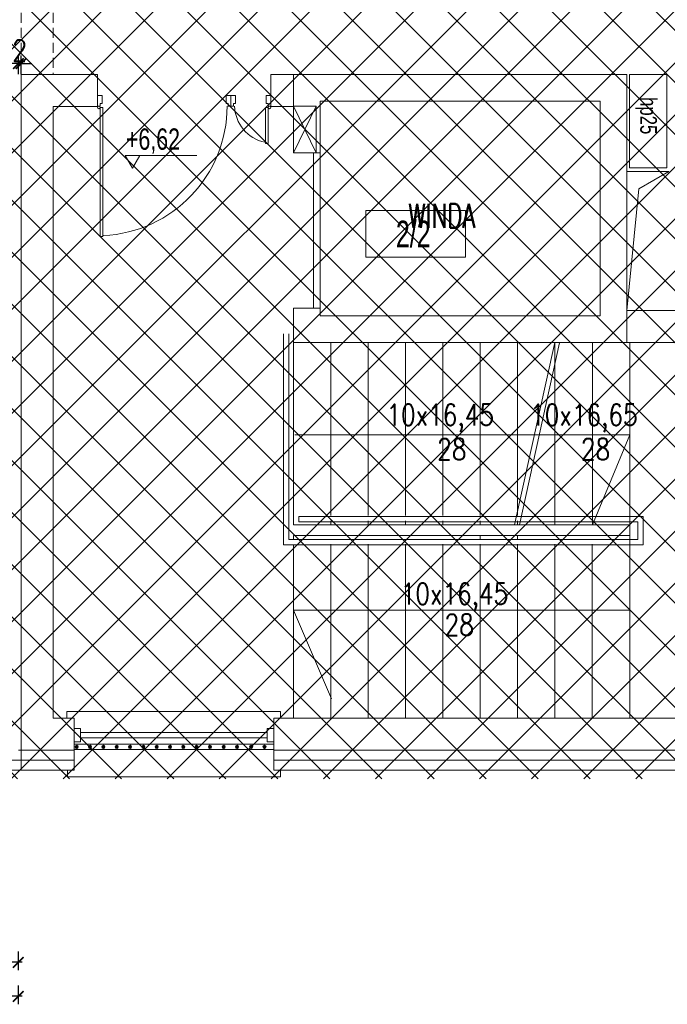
# Model space of a CAD drawing. Header units: millimetres. Extents: x 6354466 to 6508314, y -1889048 to -1342748.
# Tile 118 of 134: x 6413425 to 6418285, y -1562600 to -1555212. Entities that reach past the tile are written whole.
import ezdxf
from ezdxf.enums import TextEntityAlignment as Align

# ---------------------------------------------------------------- set-up
doc = ezdxf.new("R2010")
doc.units = ezdxf.units.MM
doc.header["$PDMODE"] = 3
doc.header["$PDSIZE"] = 10
doc.linetypes.add('HIDDEN', pattern=[0.375, 0.25, -0.125])
for name, color, linetype, lineweight in [('CIENKIE', 161, 'Continuous', 13), ('L - PPOŻ', 10, 'Continuous', 15), ('L-2', 167, 'Continuous', 13), ('L-3', 10, 'Continuous', 18), ('L-4', 92, 'Continuous', 20), ('L-5', 152, 'Continuous', 9), ('L-6', 6, 'Continuous', 5), ('L-DIM', 252, 'Continuous', 5), ('L-DRZWI', 146, 'Continuous', 13), ('L-HATCH', 252, 'Continuous', 5), ('L-hatch ociepl', 252, 'Continuous', 5), ('L-OKNA', 144, 'Continuous', 20), ('L-OPIS', 142, 'Continuous', 9), ('L-TXT', 141, 'Continuous', 9), ('L-Wyburzenia', 253, 'HIDDEN', 5)]:
    doc.layers.add(name, color=color, linetype=linetype, lineweight=lineweight)
doc.layers.add('L-9', color=11, linetype='Continuous', plot=False)
doc.styles.add('125', font='cdmsimpl.shx', dxfattribs={"width": 0.7, "height": 125})
doc.styles.add('160', font='simplex.shx', dxfattribs={"width": 0.8, "height": 160})
doc.styles.add('170', font='cdmsimpl.shx', dxfattribs={"width": 0.8, "height": 170})
doc.styles.add('200', font='cdmsimpl.shx', dxfattribs={"width": 0.7, "height": 200})
doc.styles.add('250', font='cdmsimpl.shx', dxfattribs={"width": 0.7, "height": 250})
doc.styles.add('SIM-DIM', font='simplex.shx', dxfattribs={"width": 0.7, "bigfont": 'cdmbigpl.shx'})
doc.linetypes.add('BATTING', pattern='A,0.00254,-2.54,[134,ltypeshp.shx,S=2.54,R=0,X=-2.54,Y=0],-5.08,[134,ltypeshp.shx,S=2.54,R=180,X=2.54,Y=0],-2.54', length=10.16254)
doc.dimstyles.new('160', dxfattribs={"dimtxt": 160, "dimasz": 80, "dimexe": 60, "dimexo": 3, "dimgap": 18, "dimtad": 1, "dimdec": 0, "dimlfac": 0.1, "dimrnd": 1, "dimtxsty": '160', "dimblk": 'ARCHTICK', "dimcen": 2.5, "dimdle": 30, "dimadec": 0, "dimazin": 0, "dimtfac": 1, "dimtdec": 0, "dimtix": 1, "dimtmove": 2, "dimatfit": 0, "dimldrblk": 'NONE', "dimfxl": 0, "dimarcsym": 0})

# ---------------------------------------------------------------- blocks, each defined once
blk = doc.blocks.new('fvv')
at = {"ltscale": 8}
for p, q in [((278552.3, 125415.4), (278517.3, 125415.4)), ((278552.3, 125355.4), (278552.3, 125415.4)), ((278782.3, 125355.4), (278782.3, 125415.4)), ((278782.3, 125415.4), (278817.3, 125415.4)), ((278817.3, 125415.4), (278817.3, 125335.4)), ((278817.3, 125415.4), (278817.3, 125335.4)), ((278852.3, 125415.4), (278817.3, 125415.4)), ((278852.3, 125355.4), (278852.3, 125415.4)), ((279782.3, 125355.4), (279782.3, 125415.4)), ((279782.3, 125415.4), (279817.3, 125415.4)), ((278517.3, 125335.4), (278537.3, 125335.4)), ((278537.3, 125335.4), (278537.3, 125355.4)), ((278537.3, 125355.4), (278552.3, 125355.4)), ((278537.3, 125325.4), (278537.3, 125315.4)), ((278537.3, 125325.4), (278557.3, 125325.4)), ((278537.3, 125055.4), (278537.3, 125325.4)), ((278557.3, 125325.4), (278557.3, 125055.4)), ((278797.3, 125355.4), (278782.3, 125355.4)), ((278797.3, 125335.4), (278797.3, 125355.4)), ((278817.3, 125335.4), (278797.3, 125335.4)), ((278817.3, 125335.4), (278837.3, 125335.4)), ((278837.3, 125335.4), (278837.3, 125355.4)), ((278837.3, 125355.4), (278852.3, 125355.4)), ((279797.3, 125325.4), (279777.3, 125325.4)), ((279777.3, 125325.4), (279777.3, 124355.4)), ((279797.3, 125355.4), (279782.3, 125355.4)), ((279797.3, 125335.4), (279797.3, 125355.4)), ((279817.3, 125335.4), (279797.3, 125335.4)), ((279797.3, 125325.4), (279797.3, 125315.4)), ((279797.3, 124355.4), (279797.3, 125325.4)), ((278557.3, 125055.4), (278537.3, 125055.4)), ((279777.3, 124355.4), (279797.3, 124355.4))]:
    blk.add_line(p, q, dxfattribs=at)
for points in [[(278517.3, 125415.4), (278517.3, 125335.4)], [(279817.3, 125415.4), (279817.3, 125335.4)], [(278537.3, 125325.4), (278537.3, 125055.4)], [(279797.3, 125325.4), (279797.3, 124355.4)]]:
    blk.add_lwpolyline(points, dxfattribs=at)
for centre in [(278527.3, 125325.4), (279807.3, 125325.4)]:
    blk.add_circle(centre, 10, dxfattribs=at)
for centre, radius, start, end in [((278503.8, 125343.1), 285.9, 281.7008, 358.45842), ((279819.2, 125336.2), 974.1, 180.04583, 267.27416)]:
    blk.add_arc(centre, radius, start, end, dxfattribs=at)
blk = doc.blocks.new('opis pom')
at = {"color": 0}
blk.add_lwpolyline([(252896.7, -40976.9), (253643.9, -40976.9), (253643.9, -41326.9), (252896.7, -41326.9)], close=True, dxfattribs=at)
at = {"layer": 'L-4', "lineweight": 30, "style": '250', "width": 0.7}
blk.add_attdef('2', text='', height=250, dxfattribs=at).set_placement((253252.2, -41151.9), align=Align.MIDDLE_CENTER)
blk = doc.blocks.new('*U93')
for p, q in [((-5, 0), (-5, -5)), ((5, -5), (5, 0)), ((-5, -5), (5, -5)), ((-2, -5), (-2, -145)), ((2, -5), (2, -145)), ((-5, -150), (-5, -145)), ((-5, -145), (5, -145)), ((5, -145), (5, -150))]:
    blk.add_line(p, q)
blk = doc.blocks.new('_ArchTick')
at = {"color": 0, "linetype": 'ByBlock', "const_width": 0.15}
blk.add_lwpolyline([(-0.5, -0.5), (0.5, 0.5)], dxfattribs=at)
blk = doc.blocks.new('*D282')
at = {"layer": 'Defpoints', "color": 0, "transparency": 16777216}
for p in [(6411875.3, -1560843.4), (6413414.7, -1560843.4), (6411875.3, -1562284.8)]:
    blk.add_point(p, dxfattribs=at)
at = {"layer": 'L-DIM', "color": 0, "lineweight": -2, "ltscale": 10, "transparency": 16777216}
for p, q in [((6411875.3, -1562204.8), (6411875.3, -1562344.8)), ((6413414.7, -1562204.8), (6413414.7, -1562344.8)), ((6413444.7, -1562284.8), (6411845.3, -1562284.8))]:
    blk.add_line(p, q, dxfattribs=at)
at = {"layer": 'L-DIM', "color": 0, "linetype": 'ByBlock', "lineweight": -2, "transparency": 16777216, "xscale": 80, "yscale": 80, "zscale": 80, "rotation": 180}
blk.add_blockref('_ArchTick', (6411875.3, -1562284.8), dxfattribs=at)
at = {"layer": 'L-DIM', "color": 0, "linetype": 'ByBlock', "lineweight": -2, "transparency": 16777216, "xscale": 80, "yscale": 80, "zscale": 80}
blk.add_blockref('_ArchTick', (6413414.7, -1562284.8), dxfattribs=at)
at = {"layer": 'L-DIM', "color": 0, "ltscale": 10, "transparency": 16777216, "insert": (6412645, -1562186.8), "char_height": 160, "attachment_point": 5, "style": '160'}
blk.add_mtext('154', dxfattribs=at)
blk = doc.blocks.new('_None')
blk = doc.blocks.new('*D313')
at = {"layer": 'Defpoints', "color": 0, "transparency": 16777216}
for p in [(6383200.3, -1560843.4), (6413414.7, -1560843.4), (6383200.3, -1562539.9)]:
    blk.add_point(p, dxfattribs=at)
at = {"layer": 'L-DIM', "color": 0, "lineweight": -2, "ltscale": 10, "transparency": 16777216}
for p, q in [((6383200.3, -1562459.9), (6383200.3, -1562599.9)), ((6413414.7, -1562459.9), (6413414.7, -1562599.9)), ((6413444.7, -1562539.9), (6383170.3, -1562539.9))]:
    blk.add_line(p, q, dxfattribs=at)
at = {"layer": 'L-DIM', "color": 0, "linetype": 'ByBlock', "lineweight": -2, "transparency": 16777216, "xscale": 80, "yscale": 80, "zscale": 80, "rotation": 180}
blk.add_blockref('_ArchTick', (6383200.3, -1562539.9), dxfattribs=at)
at = {"layer": 'L-DIM', "color": 0, "linetype": 'ByBlock', "lineweight": -2, "transparency": 16777216, "xscale": 80, "yscale": 80, "zscale": 80}
blk.add_blockref('_ArchTick', (6413414.7, -1562539.9), dxfattribs=at)
at = {"layer": 'L-DIM', "color": 0, "ltscale": 10, "transparency": 16777216, "insert": (6398307.5, -1562441.9), "char_height": 160, "attachment_point": 5, "style": '160'}
blk.add_mtext('3021', dxfattribs=at)
blk = doc.blocks.new('*D355')
at = {"layer": 'Defpoints', "color": 0, "ltscale": 10, "transparency": 16777216}
for p in [(6413435.3, -1555541), (6413435.3, -1555623.4), (6413415.3, -1555723.4)]:
    blk.add_point(p, dxfattribs=at)
at = {"layer": 'L-DIM', "color": 0, "lineweight": -2, "ltscale": 10, "transparency": 16777216}
for p, q in [((6413415.3, -1555621), (6413415.3, -1555481)), ((6413435.3, -1555620.4), (6413435.3, -1555481)), ((6413415.3, -1555541), (6413335.3, -1555541)), ((6413415.3, -1555541), (6413435.3, -1555541)), ((6413435.3, -1555541), (6413515.3, -1555541))]:
    blk.add_line(p, q, dxfattribs=at)
at = {"layer": 'L-DIM', "color": 0, "lineweight": -2, "ltscale": 10, "transparency": 16777216, "xscale": 80, "yscale": 80, "zscale": 80}
blk.add_blockref('_ArchTick', (6413415.3, -1555541), dxfattribs=at)
at = {"layer": 'L-DIM', "color": 0, "lineweight": -2, "ltscale": 10, "transparency": 16777216, "xscale": 80, "yscale": 80, "zscale": 80, "rotation": 180}
blk.add_blockref('_ArchTick', (6413435.3, -1555541), dxfattribs=at)
at = {"layer": 'L-DIM', "color": 0, "lineweight": 13, "ltscale": 10, "transparency": 16777216, "insert": (6413425.3, -1555443), "char_height": 160, "attachment_point": 5, "style": '160'}
blk.add_mtext('2', dxfattribs=at)

msp = doc.modelspace()

# ---------------------------------------------------------------- hatches: boundary and pattern name
at = {"layer": 'L-HATCH', "ltscale": 10, "transparency": 33554687}
h = msp.add_hatch(dxfattribs=at)
h.set_pattern_fill('ANSI37', color=252, scale=87)
h.set_pattern_definition([(45, (-48796.55, 299935.94), (-195.320571, 195.320571), []), (135, (-48796.55, 299935.94), (-195.320571, -195.320571), [])])
h.paths.add_polyline_path([(6428450.3, -1546798.4), (6413360.3, -1546798.4), (6413360.3, -1560907.4), (6428450.3, -1560907.4)])

# ---------------------------------------------------------------- linework, layer by layer
at = {"layer": 'CIENKIE', "lineweight": 13}
msp.add_line((6413515.3, -1560693.4), (6413415.3, -1560693.4), dxfattribs=at)
at = {"layer": 'L - PPOŻ', "lineweight": 13}
msp.add_lwpolyline([(6418000.4, -1555623.4), (6418280.4, -1555623.4), (6418280.4, -1556323.4), (6418000.4, -1556323.4)], close=True, dxfattribs=at)
at = {"layer": 'L-2', "ltscale": 8}
msp.add_line((6413435.3, -1555623.4), (6413435.3, -1560693.4), dxfattribs=at)
at = {"layer": 'L-2', "lineweight": 13, "ltscale": 8}
for p, q in [((6413435.3, -1555623.4), (6414009.6, -1555623.4)), ((6414009.6, -1555623.4), (6414009.6, -1555863.4)), ((6415309.6, -1555623.4), (6415309.6, -1555863.4)), ((6415309.6, -1555623.4), (6415480.3, -1555623.4)), ((6413675.3, -1555863.4), (6413675.3, -1560453.4)), ((6414009.6, -1555863.4), (6413675.3, -1555863.4)), ((6415309.6, -1555863.4), (6415480.3, -1555863.4)), ((6415680.3, -1556210.2), (6415480.3, -1556210.2)), ((6415680.4, -1557376.7), (6415480.3, -1557376.7)), ((6417980.3, -1557393.4), (6419661, -1557393.4)), ((6417980.3, -1557633.4), (6419661, -1557633.4)), ((6413833.2, -1560693.4), (6413833.2, -1560453.4)), ((6415333.2, -1560693.4), (6415333.2, -1560453.4))]:
    msp.add_line(p, q, dxfattribs=at)
for points in [[(6415480.3, -1556210.2), (6415480.3, -1555623.4), (6417980.3, -1555623.4), (6417980.3, -1557633.4), (6415480.3, -1557633.4), (6415480.3, -1557376.7)], [(6415680.3, -1556210.2), (6415680.3, -1555823.4), (6417780.3, -1555823.4), (6417780.3, -1557433.4), (6415680.3, -1557433.4), (6415680.3, -1557376.7)], [(6413675.3, -1560453.4), (6413833.2, -1560453.4)], [(6415333.2, -1560453.4), (6419661, -1560453.4)], [(6413435.3, -1560693.4), (6413833.2, -1560693.4)], [(6415333.2, -1560693.4), (6420321, -1560693.4)], [(6415333.2, -1560693.4), (6420688.2, -1560693.4)]]:
    msp.add_lwpolyline(points, dxfattribs=at)
at = {"layer": 'L-3', "linetype": 'BATTING', "ltscale": 7}
msp.add_line((6413435.3, -1560768.4), (6411875.3, -1560768.4), dxfattribs=at)
at = {"layer": 'L-3', "ltscale": 5}
msp.add_line((6413435.3, -1560843.4), (6411875.3, -1560843.4), dxfattribs=at)
at = {"layer": 'L-3', "lineweight": 13, "ltscale": 10}
for centre, radius in [((6413853.2, -1560668.4), 12), ((6413853.2, -1560668.4), 11), ((6413853.2, -1560668.4), 10), ((6413853.2, -1560668.4), 9), ((6413853.2, -1560668.4), 8), ((6413853.2, -1560668.4), 7), ((6413853.2, -1560668.4), 6), ((6413853.2, -1560668.4), 5), ((6413853.2, -1560668.4), 4), ((6413853.2, -1560668.4), 3), ((6413853.2, -1560668.4), 3), ((6413953.2, -1560668.4), 12), ((6413953.2, -1560668.4), 11), ((6413953.2, -1560668.4), 10), ((6413953.2, -1560668.4), 9), ((6413953.2, -1560668.4), 8), ((6413953.2, -1560668.4), 7), ((6413953.2, -1560668.4), 6), ((6413953.2, -1560668.4), 5), ((6413953.2, -1560668.4), 4), ((6413953.2, -1560668.4), 3), ((6413953.2, -1560668.4), 3), ((6413853.2, -1560668.4), 2), ((6413853.2, -1560668.4), 1), ((6413953.2, -1560668.4), 2), ((6413953.2, -1560668.4), 1)]:
    msp.add_circle(centre, radius, dxfattribs=at)
at = {"layer": 'L-5', "lineweight": 13, "ltscale": 8}
for p, q in [((6415630.4, -1557376.7), (6415630.4, -1556210)), ((6415680.4, -1557376.7), (6415680.4, -1556210)), ((6415480.3, -1557633.4), (6415480.3, -1559003.4)), ((6415760.3, -1557633.4), (6415760.3, -1558933.5)), ((6416040.3, -1557633.4), (6416040.3, -1558933.5)), ((6416320.3, -1557633.4), (6416320.3, -1558933.5)), ((6416600.3, -1557633.4), (6416600.3, -1558933.5)), ((6416880.3, -1557633.4), (6416880.3, -1558933.5)), ((6417138.2, -1559003.4), (6417440.3, -1557633.4)), ((6417160.3, -1557633.4), (6417160.3, -1558933.5)), ((6417440.3, -1557633.4), (6417440.3, -1559003.4)), ((6417722.5, -1557633.4), (6417722.5, -1559003.4)), ((6418002.5, -1557633.4), (6418002.5, -1560453.4)), ((6417174.9, -1559003.4), (6417476.2, -1557637)), ((6415480.3, -1559003.4), (6417160.3, -1559003.4)), ((6415760.3, -1558973.5), (6415760.3, -1559003.4)), ((6416040.3, -1558973.5), (6416040.3, -1559003.4)), ((6416320.3, -1558973.5), (6416320.3, -1559003.4)), ((6416600.3, -1558973.5), (6416600.3, -1559003.4)), ((6416880.3, -1558973.5), (6416880.3, -1559003.4)), ((6417160, -1559003.4), (6418000, -1559003.4)), ((6417160.3, -1558973.5), (6417160.3, -1559003.4)), ((6415480.3, -1559083.4), (6415480.3, -1559113.4)), ((6415480.3, -1559083.4), (6418000.2, -1559083.4)), ((6415480.3, -1559153.4), (6415480.3, -1560453.4)), ((6415760.3, -1559147.1), (6415760.3, -1560453.4)), ((6416040.3, -1559147.1), (6416040.3, -1560453.4)), ((6416320.3, -1559147.1), (6416320.3, -1560453.4)), ((6416600.3, -1559147.1), (6416600.3, -1560453.4)), ((6416880.3, -1559147.1), (6416880.3, -1560453.4)), ((6417160.3, -1559147.1), (6417160.3, -1560453.4)), ((6417440.3, -1559147.1), (6417440.3, -1560453.4)), ((6417720.3, -1559147.1), (6417720.3, -1560453.4)), ((6413833.2, -1560693.4), (6413833.2, -1560843.4)), ((6413833.2, -1560693.4), (6413833.2, -1560843.4)), ((6415333.2, -1560693.4), (6415333.2, -1560843)), ((6415333.2, -1560843), (6428365.3, -1560842.6)), ((6415383.2, -1560893.4), (6415383.2, -1560843))]:
    msp.add_line(p, q, dxfattribs=at)
at = {"layer": 'L-5', "lineweight": 13}
for p, q in [((6418295.9, -1556352.3), (6417980.3, -1556352.3)), ((6418071.6, -1556480.4), (6418295.9, -1556352.3)), ((6417980.3, -1557393.4), (6418071.6, -1556480.4))]:
    msp.add_line(p, q, dxfattribs=at)
at = {"layer": 'L-5', "lineweight": 13, "ltscale": 5}
for p, q in [((6413779.9, -1560403.4), (6415383.2, -1560403.4)), ((6413779.9, -1560403.4), (6413779.9, -1560453.4)), ((6415383.2, -1560403.4), (6415383.2, -1560453.4)), ((6413783.2, -1560893.4), (6413783.2, -1560843)), ((6413783.2, -1560893.4), (6415383.2, -1560893.4))]:
    msp.add_line(p, q, dxfattribs=at)
at = {"layer": 'L-5', "ltscale": 5}
msp.add_line((6413435.3, -1560693.4), (6413435.3, -1560843.4), dxfattribs=at)
at = {"layer": 'L-5', "lineweight": 13}
msp.add_lwpolyline([(6415333.2, -1560488.3), (6415333.2, -1560453.4)], dxfattribs=at)
at = {"layer": 'L-5', "lineweight": 13, "ltscale": 10}
msp.add_lwpolyline([(6413833.2, -1560688.4), (6415333.2, -1560688.4), (6415333.2, -1560648.4), (6413833.2, -1560648.4)], close=True, dxfattribs=at)
at = {"layer": 'L-5', "lineweight": 13, "ltscale": 5}
msp.add_lwpolyline([(6413435.3, -1560843.4), (6413833.2, -1560843.4)], dxfattribs=at)
at = {"layer": 'L-5', "lineweight": 13, "ltscale": 10}
for centre, radius in [((6414053.2, -1560668.4), 12), ((6414053.2, -1560668.4), 11), ((6414053.2, -1560668.4), 10), ((6414053.2, -1560668.4), 9), ((6414053.2, -1560668.4), 8), ((6414053.2, -1560668.4), 7), ((6414053.2, -1560668.4), 6), ((6414053.2, -1560668.4), 5), ((6414053.2, -1560668.4), 4), ((6414053.2, -1560668.4), 3), ((6414053.2, -1560668.4), 3), ((6414153.2, -1560668.4), 12), ((6414153.2, -1560668.4), 11), ((6414153.2, -1560668.4), 10), ((6414153.2, -1560668.4), 9), ((6414153.2, -1560668.4), 8), ((6414153.2, -1560668.4), 7), ((6414153.2, -1560668.4), 6), ((6414153.2, -1560668.4), 5), ((6414153.2, -1560668.4), 4), ((6414153.2, -1560668.4), 3), ((6414153.2, -1560668.4), 3), ((6414253.2, -1560668.4), 12), ((6414253.2, -1560668.4), 11), ((6414253.2, -1560668.4), 10), ((6414253.2, -1560668.4), 9), ((6414253.2, -1560668.4), 8), ((6414253.2, -1560668.4), 7), ((6414253.2, -1560668.4), 6), ((6414253.2, -1560668.4), 5), ((6414253.2, -1560668.4), 4), ((6414253.2, -1560668.4), 3), ((6414253.2, -1560668.4), 3), ((6414353.2, -1560668.4), 12), ((6414353.2, -1560668.4), 11), ((6414353.2, -1560668.4), 10), ((6414353.2, -1560668.4), 9), ((6414353.2, -1560668.4), 8), ((6414353.2, -1560668.4), 7), ((6414353.2, -1560668.4), 6), ((6414353.2, -1560668.4), 5), ((6414353.2, -1560668.4), 4), ((6414353.2, -1560668.4), 3), ((6414353.2, -1560668.4), 3), ((6414453.2, -1560668.4), 12), ((6414453.2, -1560668.4), 11), ((6414453.2, -1560668.4), 10), ((6414453.2, -1560668.4), 9), ((6414453.2, -1560668.4), 8), ((6414453.2, -1560668.4), 7), ((6414453.2, -1560668.4), 6), ((6414453.2, -1560668.4), 5), ((6414453.2, -1560668.4), 4), ((6414453.2, -1560668.4), 3), ((6414453.2, -1560668.4), 3), ((6414553.2, -1560668.4), 12), ((6414553.2, -1560668.4), 11), ((6414553.2, -1560668.4), 10), ((6414553.2, -1560668.4), 9), ((6414553.2, -1560668.4), 8), ((6414553.2, -1560668.4), 7), ((6414553.2, -1560668.4), 6), ((6414553.2, -1560668.4), 5), ((6414553.2, -1560668.4), 4), ((6414553.2, -1560668.4), 3), ((6414553.2, -1560668.4), 3), ((6414653.2, -1560668.4), 12), ((6414653.2, -1560668.4), 11), ((6414653.2, -1560668.4), 10), ((6414653.2, -1560668.4), 9), ((6414653.2, -1560668.4), 8), ((6414653.2, -1560668.4), 7), ((6414653.2, -1560668.4), 6), ((6414653.2, -1560668.4), 5), ((6414653.2, -1560668.4), 4), ((6414653.2, -1560668.4), 3), ((6414653.2, -1560668.4), 3), ((6414753.2, -1560668.4), 12), ((6414753.2, -1560668.4), 11), ((6414753.2, -1560668.4), 10), ((6414753.2, -1560668.4), 9), ((6414753.2, -1560668.4), 8), ((6414753.2, -1560668.4), 7), ((6414753.2, -1560668.4), 6), ((6414753.2, -1560668.4), 5), ((6414753.2, -1560668.4), 4), ((6414753.2, -1560668.4), 3), ((6414753.2, -1560668.4), 3), ((6414853.2, -1560668.4), 12), ((6414853.2, -1560668.4), 11), ((6414853.2, -1560668.4), 10), ((6414853.2, -1560668.4), 9), ((6414853.2, -1560668.4), 8), ((6414853.2, -1560668.4), 7), ((6414853.2, -1560668.4), 6), ((6414853.2, -1560668.4), 5), ((6414853.2, -1560668.4), 4), ((6414853.2, -1560668.4), 3), ((6414853.2, -1560668.4), 3), ((6414956.2, -1560668.4), 12), ((6414956.2, -1560668.4), 11), ((6414956.2, -1560668.4), 10), ((6414956.2, -1560668.4), 9), ((6414956.2, -1560668.4), 8), ((6414956.2, -1560668.4), 7), ((6414956.2, -1560668.4), 6), ((6414956.2, -1560668.4), 5), ((6414956.2, -1560668.4), 4), ((6414956.2, -1560668.4), 3), ((6414956.2, -1560668.4), 3), ((6415056.2, -1560668.4), 12), ((6415056.2, -1560668.4), 11), ((6415056.2, -1560668.4), 10), ((6415056.2, -1560668.4), 9), ((6415056.2, -1560668.4), 8), ((6415056.2, -1560668.4), 7), ((6415056.2, -1560668.4), 6), ((6415056.2, -1560668.4), 5), ((6415056.2, -1560668.4), 4), ((6415056.2, -1560668.4), 3), ((6415056.2, -1560668.4), 3), ((6415162.2, -1560668.4), 12), ((6415162.2, -1560668.4), 11), ((6415162.2, -1560668.4), 10), ((6415162.2, -1560668.4), 9), ((6415162.2, -1560668.4), 8), ((6415162.2, -1560668.4), 7), ((6415162.2, -1560668.4), 6), ((6415162.2, -1560668.4), 5), ((6415162.2, -1560668.4), 4), ((6415162.2, -1560668.4), 3), ((6415162.2, -1560668.4), 3), ((6415262.2, -1560668.4), 12), ((6415262.2, -1560668.4), 11), ((6415262.2, -1560668.4), 10), ((6415262.2, -1560668.4), 9), ((6415262.2, -1560668.4), 8), ((6415262.2, -1560668.4), 7), ((6415262.2, -1560668.4), 6), ((6415262.2, -1560668.4), 5), ((6415262.2, -1560668.4), 4), ((6415262.2, -1560668.4), 3), ((6415262.2, -1560668.4), 3), ((6414053.2, -1560668.4), 2), ((6414053.2, -1560668.4), 1), ((6414153.2, -1560668.4), 2), ((6414153.2, -1560668.4), 1), ((6414253.2, -1560668.4), 2), ((6414253.2, -1560668.4), 1), ((6414353.2, -1560668.4), 2), ((6414353.2, -1560668.4), 1), ((6414453.2, -1560668.4), 2), ((6414453.2, -1560668.4), 1), ((6414553.2, -1560668.4), 2), ((6414553.2, -1560668.4), 1), ((6414653.2, -1560668.4), 2), ((6414653.2, -1560668.4), 1), ((6414753.2, -1560668.4), 2), ((6414753.2, -1560668.4), 1), ((6414853.2, -1560668.4), 2), ((6414853.2, -1560668.4), 1), ((6414956.2, -1560668.4), 2), ((6414956.2, -1560668.4), 1), ((6415056.2, -1560668.4), 2), ((6415056.2, -1560668.4), 1), ((6415162.2, -1560668.4), 2), ((6415162.2, -1560668.4), 1), ((6415262.2, -1560668.4), 2), ((6415262.2, -1560668.4), 1)]:
    msp.add_circle(centre, radius, dxfattribs=at)
at = {"layer": 'L-6', "lineweight": 13, "ltscale": 8}
for p, q in [((6415650.3, -1555860.2), (6415480.3, -1556210.2)), ((6415480.3, -1555860.2), (6415650.3, -1556210.2)), ((6415405.5, -1559153.4), (6415405.5, -1557569.3)), ((6415445.5, -1559113.4), (6415445.5, -1557569.3)), ((6415520.3, -1558979.7), (6415520.3, -1558939.7)), ((6418102.9, -1558939.7), (6415520.3, -1558939.7)), ((6418102.9, -1559153.4), (6418102.9, -1558939.7)), ((6418062.9, -1558979.7), (6415520.3, -1558979.7)), ((6418062.9, -1559113.4), (6418062.9, -1558979.7)), ((6415445.5, -1559113.4), (6418062.9, -1559113.4)), ((6415405.5, -1559153.4), (6418102.9, -1559153.4))]:
    msp.add_line(p, q, dxfattribs=at)
msp.add_lwpolyline([(6415650.3, -1556210.2), (6415650.3, -1555860.2), (6415480.3, -1555860.2), (6415480.3, -1556210.2)], close=True, dxfattribs=at)
at = {"layer": 'L-hatch ociepl', "linetype": 'BATTING', "lineweight": 13, "ltscale": 7}
msp.add_line((6420688.2, -1560768.1), (6415333.2, -1560768.2), dxfattribs=at)
msp.add_lwpolyline([(6413435.3, -1560768.4), (6413833.2, -1560768.4)], dxfattribs=at)
at = {"layer": 'L-OPIS', "lineweight": 13}
for p, q in [((6415491, -1558327.6), (6418002.5, -1558327.6)), ((6418002.5, -1558327.6), (6417722.5, -1559003.4)), ((6415480.3, -1559643.2), (6418000.3, -1559643.2)), ((6415766.1, -1560306.7), (6415480.3, -1559643.2))]:
    msp.add_line(p, q, dxfattribs=at)
at = {"layer": 'L-TXT', "lineweight": 13}
msp.add_lwpolyline([(6414326.4, -1556230.5), (6414271.5, -1556325.7), (6414216.6, -1556230.5), (6414755.5, -1556230.5)], dxfattribs=at)
at = {"layer": 'L-Wyburzenia', "ltscale": 300}
msp.add_line((6413435.3, -1553923.4), (6413435.3, -1555623.4), dxfattribs=at)
at = {"layer": 'L-Wyburzenia', "lineweight": 13, "ltscale": 300}
msp.add_line((6413675.3, -1553923.4), (6413675.3, -1555623.4), dxfattribs=at)
at = {"layer": 'L-Wyburzenia', "lineweight": 13, "ltscale": 20}
for p, q in [((6416880.3, -1559083.4), (6416880.3, -1559107.1)), ((6417160.3, -1559083.4), (6417160.3, -1559107.1))]:
    msp.add_line(p, q, dxfattribs=at)

# ---------------------------------------------------------------- block references
at = {"layer": 'L-5', "lineweight": 13}
ref = msp.add_blockref('opis pom', (6163126.1, -1515668), dxfattribs=at)
ref.add_attrib('2', '2/2', dxfattribs={"layer": 'L-3', "height": 200, "style": '200', "width": 0.7}).set_placement((6416378.3, -1556819.9), align=Align.MIDDLE_CENTER)
at = {"layer": 'L-DRZWI', "lineweight": 13, "ltscale": 8, "xscale": -1}
msp.add_blockref('fvv', (6693827, -1681195.3), dxfattribs=at)
at = {"layer": 'L-OKNA', "lineweight": 13, "ltscale": 10, "xscale": -10, "yscale": 10, "zscale": 10, "rotation": 270}
msp.add_blockref('*U93', (6415331.5, -1560580.8), dxfattribs=at)

# ---------------------------------------------------------------- texts
at = {"layer": 'L - PPOŻ', "lineweight": 13, "style": '170', "width": 0.75}
msp.add_text('hp25', height=125, rotation=270, dxfattribs=at).set_placement((6418081.7, -1555792.9))
at = {"layer": 'L-9', "lineweight": 13, "ltscale": 0.5, "style": 'SIM-DIM', "width": 0.7}
msp.add_text('WINDA', height=180, dxfattribs=at).set_placement((6416342.3, -1556772.6))
at = {"layer": 'L-OPIS', "lineweight": 13, "char_height": 160, "width": 3444.394, "attachment_point": 9, "style": '160'}
for s, insert in [('10x16,45', (6416983.6, -1558306.5)), ('10x16,65', (6418061.9, -1558306.5)), ('28', (6416777.7, -1558514.6)), ('28', (6417856, -1558514.6)), ('10x16,45', (6417090.8, -1559647.8)), ('28', (6416833.3, -1559832.1))]:
    msp.add_mtext(s, dxfattribs=dict(at, insert=insert))
at = {"layer": 'L-TXT', "lineweight": 13, "style": '125', "width": 0.75}
msp.add_text('+6,62', height=160, rotation=359.99848, dxfattribs=at).set_placement((6414222.2, -1556187.9))

# ---------------------------------------------------------------- dimensions: what is measured, and where the dimension line sits
at = {"layer": 'L-DIM', "lineweight": 13, "ltscale": 10}
dim = msp.add_linear_dim(base=(6413435.3, -1555541), p1=(6413415.3, -1555723.4), p2=(6413435.3, -1555623.4), dimstyle='160', override={"dimlfac": 0.1}, dxfattribs=at)
dim.commit()
dim.dimension.update_dxf_attribs({"geometry": '*D355', "text_midpoint": (6413425.3, -1555443)})
at = {"layer": 'L-DIM', "ltscale": 10}
for base, p2, picture, middle in [((6383200.3, -1562539.9), (6383200.3, -1560843.4), '*D313', (6398307.5, -1562441.9)), ((6411875.3, -1562284.8), (6411875.3, -1560843.4), '*D282', (6412645, -1562186.8))]:
    dim = msp.add_linear_dim(base=base, p1=(6413414.7, -1560843.4), p2=p2, dimstyle='160', override={"dimlfac": 0.1}, dxfattribs=at)
    dim.commit()
    dim.dimension.update_dxf_attribs({"geometry": picture, "text_midpoint": middle})

doc.saveas('drawing.dxf')
